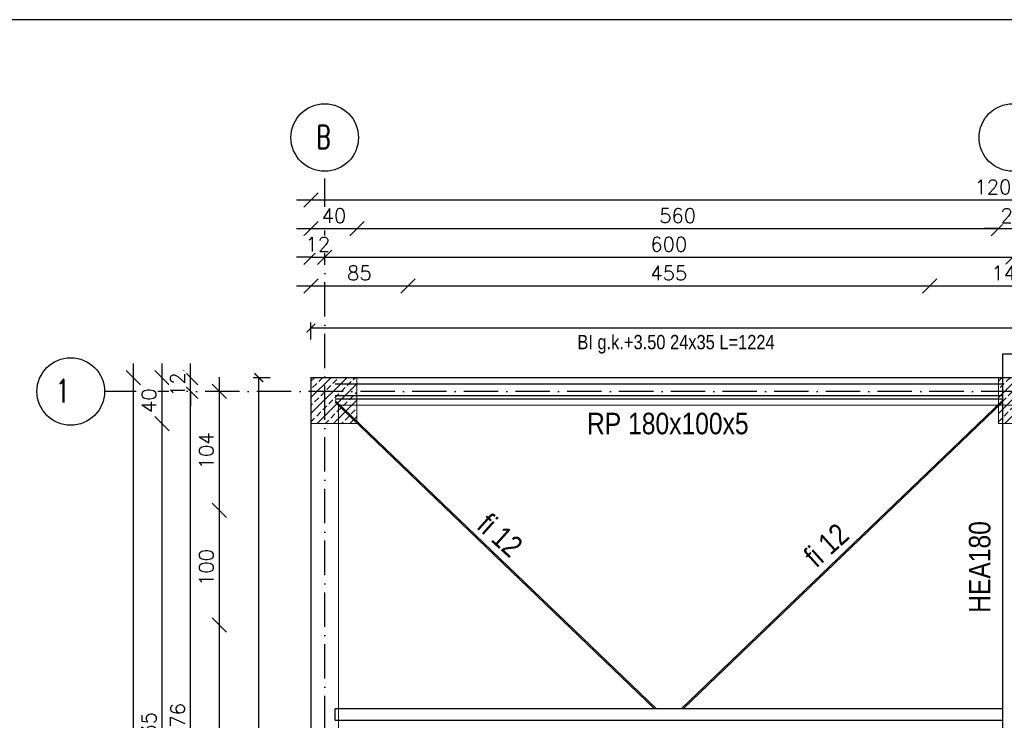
# Model space of a CAD drawing. Header units: millimetres. Extents: x -175722 to -110961, y 52375 to 104640.
# Tile 137 of 146: x -156661 to -155803, y 101009 to 101620. Entities that reach past the tile are written whole.
import ezdxf

# ---------------------------------------------------------------- set-up
doc = ezdxf.new("R2010")
doc.units = ezdxf.units.MM
doc.linetypes.add('ACAD_ISO10W100', pattern=[18, 12, -3, 0, -3])
for name, color, linetype in [('1', 7, 'Continuous'), ('_R - RAMKI', 7, 'Continuous'), ('AS_Balustrady', 53, 'Continuous'), ('AS_Belki', 145, 'Continuous'), ('H', 8, 'Continuous'), ('OSIE', 4, 'ACAD_ISO10W100')]:
    doc.layers.add(name, color=color, linetype=linetype)
doc.layers.add('A_KONSTRUKCJA', color=170, linetype='Continuous', lineweight=30)
doc.styles.add('ROMANS', font='romans')
doc.styles.add('TAB_Arial_bold', font='arialbd.ttf')
doc.styles.add('Technic', font='technic_.ttf')
doc.dimstyles.new('Architektoniczny200', dxfattribs={"dimscale": 5, "dimtxt": 2.5, "dimasz": 1.5, "dimexe": 1, "dimexo": 2, "dimgap": 0, "dimtad": 0, "dimdec": 1, "dimzin": 9, "dimtxsty": 'Technic', "dimblk": 'Architectural', "dimcen": 1, "dimclrt": 7, "dimaunit": 1, "dimadec": 0, "dimazin": 0, "dimtfac": 1, "dimtdec": 1, "dimtix": 1, "dimtmove": 2, "dimatfit": 3, "dimldrblk": 'DOT', "dimfxl": 0, "dimtvp": 0.769231, "dimtolj": 1, "dimarcsym": 0})
doc.dimstyles.new('AS_DIM_STYLE1', dxfattribs={"dimscale": 5, "dimtxt": 2.5, "dimasz": 1, "dimexe": 1.25, "dimexo": 2, "dimgap": 1, "dimtad": 1, "dimdec": 0, "dimdsep": 46, "dimtxsty": 'ROMANS', "dimblk": 'OBLIQUE', "dimcen": 0, "dimdle": 1, "dimclrd": 8, "dimclre": 8, "dimclrt": 9, "dimadec": 0, "dimazin": 0, "dimtfac": 1, "dimtdec": 0, "dimtmove": 1, "dimatfit": 3, "dimldrblk": 'CLOSEDBLANK', "dimfxl": 0, "dimtolj": 1, "dimtzin": 0, "dimarcsym": 0})

# ---------------------------------------------------------------- blocks, each defined once
blk = doc.blocks.new('_Oblique')
at = {"color": 0, "linetype": 'ByBlock', "lineweight": -2}
blk.add_line((-0.5, -0.5), (0.5, 0.5), dxfattribs=at)
blk = doc.blocks.new('*D786')
at = {"layer": '_R - RAMKI', "color": 8, "lineweight": -2, "transparency": 16777216}
blk.add_line((-156419.59, 101463.24), (-155194.59, 101463.24), dxfattribs=at)
at = {"layer": 'Defpoints', "color": 0, "transparency": 16777216}
for p in [(-155207.09, 101463.24), (-156407.09, 101308.24), (-155207.09, 101308.25)]:
    blk.add_point(p, dxfattribs=at)
at = {"layer": '_R - RAMKI', "color": 8, "lineweight": -2, "transparency": 16777216, "xscale": 12.5, "yscale": 12.5, "zscale": 12.5, "rotation": 180}
blk.add_blockref('_Oblique', (-156407.09, 101463.24), dxfattribs=at)
at = {"layer": '_R - RAMKI', "color": 8, "lineweight": -2, "transparency": 16777216, "xscale": 12.5, "yscale": 12.5, "zscale": 12.5}
blk.add_blockref('_Oblique', (-155207.09, 101463.24), dxfattribs=at)
at = {"layer": '_R - RAMKI', "color": 9, "transparency": 16777216, "insert": (-155807.09, 101474.49), "char_height": 12.5, "attachment_point": 5, "style": 'ROMANS', "bg_fill": 3, "box_fill_scale": 1.1, "bg_fill_color": 256, "bg_fill_true_color": 13158600, "bg_fill_transparency": 0}
blk.add_mtext('\\A1;1200', dxfattribs=at)
blk = doc.blocks.new('_ClosedBlank')
at = {"color": 0, "linetype": 'ByBlock', "lineweight": -2}
for p, q in [((-1, 0.167), (0, 0)), ((-1, 0.167), (-1, -0.167)), ((0, 0), (-1, -0.167))]:
    blk.add_line(p, q, dxfattribs=at)
blk = doc.blocks.new('*D788')
at = {"layer": '_R - RAMKI', "color": 8, "lineweight": -2, "transparency": 16777216}
blk.add_line((-156419.59, 101438.24), (-156354.59, 101438.24), dxfattribs=at)
at = {"layer": 'Defpoints', "color": 0, "transparency": 16777216}
for p in [(-156367.09, 101438.24), (-156407.09, 101308.24), (-156367.09, 101308.24)]:
    blk.add_point(p, dxfattribs=at)
at = {"layer": '_R - RAMKI', "color": 8, "lineweight": -2, "transparency": 16777216, "xscale": 12.5, "yscale": 12.5, "zscale": 12.5, "rotation": 180}
blk.add_blockref('_Oblique', (-156407.09, 101438.24), dxfattribs=at)
at = {"layer": '_R - RAMKI', "color": 8, "lineweight": -2, "transparency": 16777216, "xscale": 12.5, "yscale": 12.5, "zscale": 12.5}
blk.add_blockref('_Oblique', (-156367.09, 101438.24), dxfattribs=at)
at = {"layer": '_R - RAMKI', "color": 9, "transparency": 16777216, "insert": (-156387.09, 101449.49), "char_height": 12.5, "attachment_point": 5, "style": 'ROMANS', "bg_fill": 3, "box_fill_scale": 1.1, "bg_fill_color": 256, "bg_fill_true_color": 13158600, "bg_fill_transparency": 0}
blk.add_mtext('\\A1;40', dxfattribs=at)
blk = doc.blocks.new('*D789')
at = {"layer": '_R - RAMKI', "color": 8, "lineweight": -2, "transparency": 16777216}
blk.add_line((-156379.59, 101438.24), (-155795.09, 101438.24), dxfattribs=at)
at = {"layer": 'Defpoints', "color": 0, "transparency": 16777216}
for p in [(-155807.59, 101438.24), (-156367.09, 101308.24), (-155807.59, 101308.24)]:
    blk.add_point(p, dxfattribs=at)
at = {"layer": '_R - RAMKI', "color": 8, "lineweight": -2, "transparency": 16777216, "xscale": 12.5, "yscale": 12.5, "zscale": 12.5, "rotation": 180}
blk.add_blockref('_Oblique', (-156367.09, 101438.24), dxfattribs=at)
at = {"layer": '_R - RAMKI', "color": 8, "lineweight": -2, "transparency": 16777216, "xscale": 12.5, "yscale": 12.5, "zscale": 12.5}
blk.add_blockref('_Oblique', (-155807.59, 101438.24), dxfattribs=at)
at = {"layer": '_R - RAMKI', "color": 9, "transparency": 16777216, "insert": (-156087.34, 101449.49), "char_height": 12.5, "attachment_point": 5, "style": 'ROMANS', "bg_fill": 3, "box_fill_scale": 1.1, "bg_fill_color": 256, "bg_fill_true_color": 13158600, "bg_fill_transparency": 0}
blk.add_mtext('\\A1;560', dxfattribs=at)
blk = doc.blocks.new('*D790')
at = {"layer": '_R - RAMKI', "color": 8, "lineweight": -2, "transparency": 16777216}
for p, q in [((-155807.59, 101438.24), (-155820.09, 101438.24)), ((-155807.59, 101438.24), (-155782.59, 101438.24)), ((-155782.59, 101438.24), (-155770.09, 101438.24))]:
    blk.add_line(p, q, dxfattribs=at)
at = {"layer": 'Defpoints', "color": 0, "transparency": 16777216}
for p in [(-155807.59, 101308.24), (-155782.59, 101308.24)]:
    blk.add_point(p, dxfattribs=at)
at = {"layer": '_R - RAMKI', "color": 8, "lineweight": -2, "transparency": 16777216, "xscale": 12.5, "yscale": 12.5, "zscale": 12.5}
blk.add_blockref('_Oblique', (-155807.59, 101438.24), dxfattribs=at)
at = {"layer": '_R - RAMKI', "color": 8, "lineweight": -2, "transparency": 16777216, "xscale": 12.5, "yscale": 12.5, "zscale": 12.5, "rotation": 180}
blk.add_blockref('_Oblique', (-155782.59, 101438.24), dxfattribs=at)
at = {"layer": '_R - RAMKI', "color": 9, "transparency": 16777216, "insert": (-155795.09, 101449.49), "char_height": 12.5, "attachment_point": 5, "style": 'ROMANS', "bg_fill": 3, "box_fill_scale": 1.1, "bg_fill_color": 256, "bg_fill_true_color": 13158600, "bg_fill_transparency": 0}
blk.add_mtext('\\A1;25', dxfattribs=at)
at = {"layer": 'Defpoints', "color": 0, "transparency": 16777216}
blk.add_point((-155782.59, 101438.24), dxfattribs=at)
blk = doc.blocks.new('*D796')
at = {"layer": '_R - RAMKI', "color": 8, "lineweight": -2, "transparency": 16777216}
for p, q in [((-156407.09, 101413.24), (-156419.59, 101413.24)), ((-156407.09, 101413.24), (-156395.09, 101413.24)), ((-156395.09, 101413.24), (-156382.59, 101413.24))]:
    blk.add_line(p, q, dxfattribs=at)
at = {"layer": 'Defpoints', "color": 0, "transparency": 16777216}
for p in [(-156407.09, 101308.24), (-156395.09, 101296.24)]:
    blk.add_point(p, dxfattribs=at)
at = {"layer": '_R - RAMKI', "color": 8, "lineweight": -2, "transparency": 16777216, "xscale": 12.5, "yscale": 12.5, "zscale": 12.5}
blk.add_blockref('_Oblique', (-156407.09, 101413.24), dxfattribs=at)
at = {"layer": '_R - RAMKI', "color": 8, "lineweight": -2, "transparency": 16777216, "xscale": 12.5, "yscale": 12.5, "zscale": 12.5, "rotation": 180}
blk.add_blockref('_Oblique', (-156395.09, 101413.24), dxfattribs=at)
at = {"layer": '_R - RAMKI', "color": 9, "transparency": 16777216, "insert": (-156401.09, 101424.49), "char_height": 12.5, "attachment_point": 5, "style": 'ROMANS', "bg_fill": 3, "box_fill_scale": 1.1, "bg_fill_color": 256, "bg_fill_true_color": 13158600, "bg_fill_transparency": 0}
blk.add_mtext('\\A1;12', dxfattribs=at)
at = {"layer": 'Defpoints', "color": 0, "transparency": 16777216}
blk.add_point((-156395.09, 101413.24), dxfattribs=at)
blk = doc.blocks.new('*D797')
at = {"layer": '_R - RAMKI', "color": 8, "lineweight": -2, "transparency": 16777216}
blk.add_line((-156407.59, 101413.24), (-155782.59, 101413.24), dxfattribs=at)
at = {"layer": 'Defpoints', "color": 0, "transparency": 16777216}
for p in [(-155795.09, 101413.24), (-156395.09, 101296.24), (-155795.09, 101296.24)]:
    blk.add_point(p, dxfattribs=at)
at = {"layer": '_R - RAMKI', "color": 8, "lineweight": -2, "transparency": 16777216, "xscale": 12.5, "yscale": 12.5, "zscale": 12.5, "rotation": 180}
blk.add_blockref('_Oblique', (-156395.09, 101413.24), dxfattribs=at)
at = {"layer": '_R - RAMKI', "color": 8, "lineweight": -2, "transparency": 16777216, "xscale": 12.5, "yscale": 12.5, "zscale": 12.5}
blk.add_blockref('_Oblique', (-155795.09, 101413.24), dxfattribs=at)
at = {"layer": '_R - RAMKI', "color": 9, "transparency": 16777216, "insert": (-156095.09, 101424.49), "char_height": 12.5, "attachment_point": 5, "style": 'ROMANS', "bg_fill": 3, "box_fill_scale": 1.1, "bg_fill_color": 256, "bg_fill_true_color": 13158600, "bg_fill_transparency": 0}
blk.add_mtext('\\A1;600', dxfattribs=at)
blk = doc.blocks.new('*D799')
at = {"layer": '_R - RAMKI', "color": 8, "lineweight": -2, "transparency": 16777216}
blk.add_line((-155807.59, 101413.24), (-155182.59, 101413.24), dxfattribs=at)
at = {"layer": 'Defpoints', "color": 0, "transparency": 16777216}
for p in [(-155195.09, 101413.24), (-155795.09, 101296.24), (-155195.09, 101296.24)]:
    blk.add_point(p, dxfattribs=at)
at = {"layer": '_R - RAMKI', "color": 8, "lineweight": -2, "transparency": 16777216, "xscale": 12.5, "yscale": 12.5, "zscale": 12.5, "rotation": 180}
blk.add_blockref('_Oblique', (-155795.09, 101413.24), dxfattribs=at)
at = {"layer": '_R - RAMKI', "color": 8, "lineweight": -2, "transparency": 16777216, "xscale": 12.5, "yscale": 12.5, "zscale": 12.5}
blk.add_blockref('_Oblique', (-155195.09, 101413.24), dxfattribs=at)
at = {"layer": '_R - RAMKI', "color": 9, "transparency": 16777216, "insert": (-155495.09, 101424.49), "char_height": 12.5, "attachment_point": 5, "style": 'ROMANS', "bg_fill": 3, "box_fill_scale": 1.1, "bg_fill_color": 256, "bg_fill_true_color": 13158600, "bg_fill_transparency": 0}
blk.add_mtext('\\A1;600', dxfattribs=at)
blk = doc.blocks.new('*D802')
at = {"layer": '_R - RAMKI', "color": 8, "lineweight": -2, "transparency": 16777216}
blk.add_line((-156419.59, 101388.24), (-156310.09, 101388.24), dxfattribs=at)
at = {"layer": 'Defpoints', "color": 0, "transparency": 16777216}
for p in [(-156322.59, 101388.24), (-156407.09, 101308.24), (-156322.59, 101308.24)]:
    blk.add_point(p, dxfattribs=at)
at = {"layer": '_R - RAMKI', "color": 8, "lineweight": -2, "transparency": 16777216, "xscale": 12.5, "yscale": 12.5, "zscale": 12.5, "rotation": 180}
blk.add_blockref('_Oblique', (-156407.09, 101388.24), dxfattribs=at)
at = {"layer": '_R - RAMKI', "color": 8, "lineweight": -2, "transparency": 16777216, "xscale": 12.5, "yscale": 12.5, "zscale": 12.5}
blk.add_blockref('_Oblique', (-156322.59, 101388.24), dxfattribs=at)
at = {"layer": '_R - RAMKI', "color": 9, "transparency": 16777216, "insert": (-156364.84, 101399.49), "char_height": 12.5, "attachment_point": 5, "style": 'ROMANS', "bg_fill": 3, "box_fill_scale": 1.1, "bg_fill_color": 256, "bg_fill_true_color": 13158600, "bg_fill_transparency": 0}
blk.add_mtext('\\A1;85', dxfattribs=at)
blk = doc.blocks.new('*D803')
at = {"layer": '_R - RAMKI', "color": 8, "lineweight": -2, "transparency": 16777216}
blk.add_line((-156335.09, 101388.24), (-155855.09, 101388.24), dxfattribs=at)
at = {"layer": 'Defpoints', "color": 0, "transparency": 16777216}
for p in [(-155867.59, 101388.24), (-156322.59, 101308.24), (-155867.59, 101308.24)]:
    blk.add_point(p, dxfattribs=at)
at = {"layer": '_R - RAMKI', "color": 8, "lineweight": -2, "transparency": 16777216, "xscale": 12.5, "yscale": 12.5, "zscale": 12.5, "rotation": 180}
blk.add_blockref('_Oblique', (-156322.59, 101388.24), dxfattribs=at)
at = {"layer": '_R - RAMKI', "color": 8, "lineweight": -2, "transparency": 16777216, "xscale": 12.5, "yscale": 12.5, "zscale": 12.5}
blk.add_blockref('_Oblique', (-155867.59, 101388.24), dxfattribs=at)
at = {"layer": '_R - RAMKI', "color": 9, "transparency": 16777216, "insert": (-156095.09, 101399.49), "char_height": 12.5, "attachment_point": 5, "style": 'ROMANS', "bg_fill": 3, "box_fill_scale": 1.1, "bg_fill_color": 256, "bg_fill_true_color": 13158600, "bg_fill_transparency": 0}
blk.add_mtext('\\A1;455', dxfattribs=at)
blk = doc.blocks.new('*D806')
at = {"layer": '_R - RAMKI', "color": 8, "lineweight": -2, "transparency": 16777216}
blk.add_line((-155880.09, 101388.24), (-155715.09, 101388.24), dxfattribs=at)
at = {"layer": 'Defpoints', "color": 0, "transparency": 16777216}
for p in [(-155727.59, 101388.24), (-155867.59, 101308.24), (-155727.59, 101308.24)]:
    blk.add_point(p, dxfattribs=at)
at = {"layer": '_R - RAMKI', "color": 8, "lineweight": -2, "transparency": 16777216, "xscale": 12.5, "yscale": 12.5, "zscale": 12.5, "rotation": 180}
blk.add_blockref('_Oblique', (-155867.59, 101388.24), dxfattribs=at)
at = {"layer": '_R - RAMKI', "color": 8, "lineweight": -2, "transparency": 16777216, "xscale": 12.5, "yscale": 12.5, "zscale": 12.5}
blk.add_blockref('_Oblique', (-155727.59, 101388.24), dxfattribs=at)
at = {"layer": '_R - RAMKI', "color": 9, "transparency": 16777216, "insert": (-155797.59, 101399.49), "char_height": 12.5, "attachment_point": 5, "style": 'ROMANS', "bg_fill": 3, "box_fill_scale": 1.1, "bg_fill_color": 256, "bg_fill_true_color": 13158600, "bg_fill_transparency": 0}
blk.add_mtext('\\A1;140', dxfattribs=at)
blk = doc.blocks.new('*D702')
at = {"layer": '_R - RAMKI', "color": 8, "lineweight": -2, "transparency": 16777216}
blk.add_line((-156562.09, 101320.74), (-156562.09, 99544.74), dxfattribs=at)
at = {"layer": 'Defpoints', "color": 0, "transparency": 16777216}
for p in [(-156407.09, 101308.24), (-156562.09, 99557.24), (-156407.09, 99557.24)]:
    blk.add_point(p, dxfattribs=at)
at = {"layer": '_R - RAMKI', "color": 8, "lineweight": -2, "transparency": 16777216, "xscale": 12.5, "yscale": 12.5, "zscale": 12.5}
for p, rotation in [((-156562.09, 101308.24), 90), ((-156562.09, 99557.24), 270)]:
    blk.add_blockref('_Oblique', p, dxfattribs=dict(at, rotation=rotation))
at = {"layer": '_R - RAMKI', "color": 9, "transparency": 16777216, "insert": (-156573.34, 100432.74), "char_height": 12.5, "attachment_point": 5, "rotation": 90, "style": 'ROMANS', "bg_fill": 3, "box_fill_scale": 1.1, "bg_fill_color": 256, "bg_fill_true_color": 13158600, "bg_fill_transparency": 0}
blk.add_mtext('\\A1;1751', dxfattribs=at)
blk = doc.blocks.new('*D703')
at = {"layer": '_R - RAMKI', "color": 8, "lineweight": -2, "transparency": 16777216}
blk.add_line((-156537.09, 101320.74), (-156537.09, 101255.74), dxfattribs=at)
at = {"layer": 'Defpoints', "color": 0, "transparency": 16777216}
for p in [(-156407.09, 101308.24), (-156537.09, 101268.24), (-156407.09, 101268.24)]:
    blk.add_point(p, dxfattribs=at)
at = {"layer": '_R - RAMKI', "color": 8, "lineweight": -2, "transparency": 16777216, "xscale": 12.5, "yscale": 12.5, "zscale": 12.5}
for p, rotation in [((-156537.09, 101308.24), 90), ((-156537.09, 101268.24), 270)]:
    blk.add_blockref('_Oblique', p, dxfattribs=dict(at, rotation=rotation))
at = {"layer": '_R - RAMKI', "color": 9, "transparency": 16777216, "insert": (-156548.34, 101288.24), "char_height": 12.5, "attachment_point": 5, "rotation": 90, "style": 'ROMANS', "bg_fill": 3, "box_fill_scale": 1.1, "bg_fill_color": 256, "bg_fill_true_color": 13158600, "bg_fill_transparency": 0}
blk.add_mtext('\\A1;40', dxfattribs=at)
blk = doc.blocks.new('*D704')
at = {"layer": '_R - RAMKI', "color": 8, "lineweight": -2, "transparency": 16777216}
blk.add_line((-156537.09, 101280.74), (-156537.09, 100720.57), dxfattribs=at)
at = {"layer": 'Defpoints', "color": 0, "transparency": 16777216}
for p in [(-156407.09, 101268.24), (-156537.09, 100733.07), (-156407.09, 100733.07)]:
    blk.add_point(p, dxfattribs=at)
at = {"layer": '_R - RAMKI', "color": 8, "lineweight": -2, "transparency": 16777216, "xscale": 12.5, "yscale": 12.5, "zscale": 12.5}
for p, rotation in [((-156537.09, 101268.24), 90), ((-156537.09, 100733.07), 270)]:
    blk.add_blockref('_Oblique', p, dxfattribs=dict(at, rotation=rotation))
at = {"layer": '_R - RAMKI', "color": 9, "transparency": 16777216, "insert": (-156548.34, 101000.66), "char_height": 12.5, "attachment_point": 5, "rotation": 90, "style": 'ROMANS', "bg_fill": 3, "box_fill_scale": 1.1, "bg_fill_color": 256, "bg_fill_true_color": 13158600, "bg_fill_transparency": 0}
blk.add_mtext('\\A1;535', dxfattribs=at)
blk = doc.blocks.new('*D712')
at = {"layer": '_R - RAMKI', "color": 8, "lineweight": -2, "transparency": 16777216}
blk.add_line((-156512.09, 100708.07), (-156512.09, 101308.74), dxfattribs=at)
at = {"layer": 'Defpoints', "color": 0, "transparency": 16777216}
for p in [(-156512.09, 101296.24), (-156407.09, 101296.24), (-156407.09, 100720.57)]:
    blk.add_point(p, dxfattribs=at)
at = {"layer": '_R - RAMKI', "color": 8, "lineweight": -2, "transparency": 16777216, "xscale": 12.5, "yscale": 12.5, "zscale": 12.5}
for p, rotation in [((-156512.09, 101296.24), 90), ((-156512.09, 100720.57), 270)]:
    blk.add_blockref('_Oblique', p, dxfattribs=dict(at, rotation=rotation))
at = {"layer": '_R - RAMKI', "color": 9, "transparency": 16777216, "insert": (-156523.34, 101008.41), "char_height": 12.5, "attachment_point": 5, "rotation": 90, "style": 'ROMANS', "bg_fill": 3, "box_fill_scale": 1.1, "bg_fill_color": 256, "bg_fill_true_color": 13158600, "bg_fill_transparency": 0}
blk.add_mtext('\\A1;576', dxfattribs=at)
blk = doc.blocks.new('*D713')
at = {"layer": '_R - RAMKI', "color": 8, "lineweight": -2, "transparency": 16777216}
for p, q in [((-156512.09, 101308.24), (-156512.09, 101320.74)), ((-156512.09, 101296.24), (-156512.09, 101308.24)), ((-156512.09, 101296.24), (-156512.09, 101283.74))]:
    blk.add_line(p, q, dxfattribs=at)
at = {"layer": 'Defpoints', "color": 0, "transparency": 16777216}
for p in [(-156407.09, 101308.24), (-156407.09, 101296.24)]:
    blk.add_point(p, dxfattribs=at)
at = {"layer": '_R - RAMKI', "color": 8, "lineweight": -2, "transparency": 16777216, "xscale": 12.5, "yscale": 12.5, "zscale": 12.5}
for p, rotation in [((-156512.09, 101308.24), 270), ((-156512.09, 101296.24), 90)]:
    blk.add_blockref('_Oblique', p, dxfattribs=dict(at, rotation=rotation))
at = {"layer": '_R - RAMKI', "color": 9, "transparency": 16777216, "insert": (-156523.34, 101302.24), "char_height": 12.5, "attachment_point": 5, "rotation": 90, "style": 'ROMANS', "bg_fill": 3, "box_fill_scale": 1.1, "bg_fill_color": 256, "bg_fill_true_color": 13158600, "bg_fill_transparency": 0}
blk.add_mtext('\\A1;12', dxfattribs=at)
at = {"layer": 'Defpoints', "color": 0, "transparency": 16777216}
blk.add_point((-156512.09, 101308.24), dxfattribs=at)
blk = doc.blocks.new('*D714')
at = {"layer": '_R - RAMKI', "color": 8, "lineweight": -2, "transparency": 16777216}
blk.add_line((-156487.09, 101308.74), (-156487.09, 101180.18), dxfattribs=at)
at = {"layer": 'Defpoints', "color": 0, "transparency": 16777216}
for p in [(-156407.09, 101296.24), (-156487.09, 101192.68), (-156407.09, 101192.68)]:
    blk.add_point(p, dxfattribs=at)
at = {"layer": '_R - RAMKI', "color": 8, "lineweight": -2, "transparency": 16777216, "xscale": 12.5, "yscale": 12.5, "zscale": 12.5}
for p, rotation in [((-156487.09, 101296.24), 90), ((-156487.09, 101192.68), 270)]:
    blk.add_blockref('_Oblique', p, dxfattribs=dict(at, rotation=rotation))
at = {"layer": '_R - RAMKI', "color": 9, "transparency": 16777216, "insert": (-156498.34, 101244.46), "char_height": 12.5, "attachment_point": 5, "rotation": 90, "style": 'ROMANS', "bg_fill": 3, "box_fill_scale": 1.1, "bg_fill_color": 256, "bg_fill_true_color": 13158600, "bg_fill_transparency": 0}
blk.add_mtext('\\A1;104', dxfattribs=at)
blk = doc.blocks.new('*D715')
at = {"layer": '_R - RAMKI', "color": 8, "lineweight": -2, "transparency": 16777216}
blk.add_line((-156487.09, 101205.18), (-156487.09, 101080.18), dxfattribs=at)
at = {"layer": 'Defpoints', "color": 0, "transparency": 16777216}
for p in [(-156407.09, 101192.68), (-156487.09, 101092.68), (-156407.09, 101092.68)]:
    blk.add_point(p, dxfattribs=at)
at = {"layer": '_R - RAMKI', "color": 8, "lineweight": -2, "transparency": 16777216, "xscale": 12.5, "yscale": 12.5, "zscale": 12.5}
for p, rotation in [((-156487.09, 101192.68), 90), ((-156487.09, 101092.68), 270)]:
    blk.add_blockref('_Oblique', p, dxfattribs=dict(at, rotation=rotation))
at = {"layer": '_R - RAMKI', "color": 9, "transparency": 16777216, "insert": (-156498.34, 101142.68), "char_height": 12.5, "attachment_point": 5, "rotation": 90, "style": 'ROMANS', "bg_fill": 3, "box_fill_scale": 1.1, "bg_fill_color": 256, "bg_fill_true_color": 13158600, "bg_fill_transparency": 0}
blk.add_mtext('\\A1;100', dxfattribs=at)
blk = doc.blocks.new('*D716')
at = {"layer": '_R - RAMKI', "color": 8, "lineweight": -2, "transparency": 16777216}
blk.add_line((-156487.09, 101105.18), (-156487.09, 100708.07), dxfattribs=at)
at = {"layer": 'Defpoints', "color": 0, "transparency": 16777216}
for p in [(-156407.09, 101092.68), (-156487.09, 100720.57), (-156407.09, 100720.57)]:
    blk.add_point(p, dxfattribs=at)
at = {"layer": '_R - RAMKI', "color": 8, "lineweight": -2, "transparency": 16777216, "xscale": 12.5, "yscale": 12.5, "zscale": 12.5}
for p, rotation in [((-156487.09, 101092.68), 90), ((-156487.09, 100720.57), 270)]:
    blk.add_blockref('_Oblique', p, dxfattribs=dict(at, rotation=rotation))
at = {"layer": '_R - RAMKI', "color": 9, "transparency": 16777216, "insert": (-156498.34, 100906.62), "char_height": 12.5, "attachment_point": 5, "rotation": 90, "style": 'ROMANS', "bg_fill": 3, "box_fill_scale": 1.1, "bg_fill_color": 256, "bg_fill_true_color": 13158600, "bg_fill_transparency": 0}
blk.add_mtext('\\A1;372', dxfattribs=at)
blk = doc.blocks.new('Architectural')
blk.add_line((-1, 0), (0, 0))
at = {"color": 7, "linetype": 'ByBlock', "const_width": 0.15}
blk.add_lwpolyline([(-0.5, -0.5), (0.5, 0.5)], dxfattribs=at)
blk = doc.blocks.new('*D759')
at = {"layer": 'AS_Balustrady', "color": 0, "linetype": 'Continuous', "lineweight": -2, "ltscale": 0.25, "transparency": 16777216}
for p, q in [((-156442.58, 101308.25), (-156457.58, 101308.25)), ((-156452.58, 99564.74), (-156452.58, 101300.75)), ((-156442.58, 99557.24), (-156457.58, 99557.24))]:
    blk.add_line(p, q, dxfattribs=at)
at = {"layer": 'Defpoints', "color": 0, "linetype": 'Continuous', "ltscale": 0.25, "transparency": 16777216}
for p in [(-156452.58, 101308.25), (-156382.58, 101308.25), (-156382.58, 99557.24)]:
    blk.add_point(p, dxfattribs=at)
at = {"layer": 'AS_Balustrady', "color": 0, "linetype": 'Continuous', "lineweight": -2, "ltscale": 0.25, "transparency": 16777216, "xscale": 7.5, "yscale": 7.5, "zscale": 7.5}
for p, rotation in [((-156452.58, 101308.25), 90), ((-156452.58, 99557.24), 270)]:
    blk.add_blockref('Architectural', p, dxfattribs=dict(at, rotation=rotation))
at = {"layer": 'AS_Balustrady', "color": 7, "linetype": 'Continuous', "ltscale": 0.25, "transparency": 16777216, "insert": (-156472.31, 100466.18), "char_height": 12.5, "attachment_point": 5, "rotation": 90, "style": 'Technic'}
blk.add_mtext('\\A1;BI g.k.od+5.97 do+7.51(w kalenicy) 24x35 L=1751', dxfattribs=at)
blk = doc.blocks.new('_Dot')
at = {"color": 0, "linetype": 'ByBlock', "lineweight": -2}
blk.add_line((-0.5, 0), (-1, 0), dxfattribs=at)
at = {"color": 0, "linetype": 'ByBlock', "const_width": 0.5}
blk.add_lwpolyline([(-0.25, 0, 1), (0.25, 0, 1)], format="xyb", close=True, dxfattribs=at)
blk = doc.blocks.new('*D761')
at = {"layer": 'AS_Balustrady', "color": 0, "linetype": 'Continuous', "lineweight": -2, "ltscale": 0.25, "transparency": 16777216}
for p, q in [((-156407.09, 101341.5), (-156407.09, 101356.5)), ((-155183.09, 101341.5), (-155183.09, 101356.5)), ((-155190.59, 101351.5), (-156399.59, 101351.5))]:
    blk.add_line(p, q, dxfattribs=at)
at = {"layer": 'Defpoints', "color": 0, "linetype": 'Continuous', "ltscale": 0.25, "transparency": 16777216}
for p in [(-156407.09, 101351.5), (-156407.09, 101281.51), (-155183.09, 101281.51)]:
    blk.add_point(p, dxfattribs=at)
at = {"layer": 'AS_Balustrady', "color": 0, "linetype": 'Continuous', "lineweight": -2, "ltscale": 0.25, "transparency": 16777216, "xscale": 7.5, "yscale": 7.5, "zscale": 7.5, "rotation": 180}
blk.add_blockref('Architectural', (-156407.09, 101351.5), dxfattribs=at)
at = {"layer": 'AS_Balustrady', "color": 0, "linetype": 'Continuous', "lineweight": -2, "ltscale": 0.25, "transparency": 16777216, "xscale": 7.5, "yscale": 7.5, "zscale": 7.5}
blk.add_blockref('Architectural', (-155183.09, 101351.5), dxfattribs=at)
at = {"layer": 'AS_Balustrady', "color": 7, "linetype": 'Continuous', "ltscale": 0.25, "transparency": 16777216, "insert": (-156088.8, 101337.4), "char_height": 12.5, "attachment_point": 5, "style": 'Technic'}
blk.add_mtext('\\A1;BI g.k.+3.50 24x35 L=1224', dxfattribs=at)

msp = doc.modelspace()

# ---------------------------------------------------------------- hatches: boundary and pattern name
at = {"layer": 'AS_Balustrady', "linetype": 'Continuous', "ltscale": 0.25}
h = msp.add_hatch(dxfattribs=at)
h.set_pattern_fill('ANSI33', color=256, scale=40, style=0)
h.set_pattern_definition([(45, (-167738.794, 122500.405), (-7.071068, 7.071068), []), (45, (-167731.723, 122500.405), (-7.071068, 7.071068), [5, -2.5])])
h.paths.add_polyline_path([(-156407.08858, 101308.23999), (-156367.08858, 101308.23999), (-156367.08858, 101268.23999), (-156407.08858, 101268.23999)])
h = msp.add_hatch(dxfattribs=at)
h.set_pattern_fill('ANSI33', color=256, scale=40, style=0)
h.set_pattern_definition([(45, (-167139.294, 122500.405), (-7.071068, 7.071068), []), (45, (-167132.223, 122500.405), (-7.071068, 7.071068), [5, -2.5])])
h.paths.add_polyline_path([(-155807.58858, 101308.23999), (-155782.58858, 101308.23999), (-155782.58858, 101268.23999), (-155807.58858, 101268.23999)])

# ---------------------------------------------------------------- linework, layer by layer
at = {"color": 8}
msp.add_lwpolyline([(-155171.58858, 101284.23999), (-155171.58858, 101308.23999), (-156407.08858, 101308.23999), (-156407.08858, 99557.23999), (-154556.08858, 99557.23999), (-154556.08858, 99706.73999), (-154580.08858, 99706.73999), (-154580.08858, 99581.23999), (-155183.08858, 99581.23999), (-155183.08858, 100947.23999), (-155171.58858, 100947.23999), (-155171.58858, 100971.23999), (-155183.08858, 100971.23999), (-155183.08858, 101284.23999), (-155171.58858, 101284.23999)], dxfattribs=at)
at = {"layer": '1', "color": 32}
msp.add_lwpolyline([(-157259.65197, 98750.46147), (-153159.65197, 98750.46147), (-153159.65197, 101620.46147), (-157259.65197, 101620.46147)], close=True, dxfattribs=at)
at = {"layer": 'A_KONSTRUKCJA', "color": 1, "const_width": 1}
msp.add_lwpolyline([(-155207.08858, 101308.23999), (-156407.08858, 101308.23999), (-156407.08858, 99557.23999), (-155207.08858, 99557.23999)], dxfattribs=at)
msp.add_lwpolyline([(-155207.08858, 99581.23999), (-156383.08858, 99581.23999), (-156383.08858, 101284.23999), (-155207.08858, 101284.23999)], close=True, dxfattribs=at)
at = {"layer": 'AS_Balustrady', "linetype": 'Continuous', "ltscale": 0.25, "const_width": 1}
for points in [[(-156407.08858, 101268.23999), (-156367.08858, 101268.23999), (-156367.08858, 101308.23999), (-156407.08858, 101308.23999)], [(-155807.58858, 101268.23999), (-155782.58858, 101268.23999), (-155782.58858, 101308.23999), (-155807.58858, 101308.23999)]]:
    msp.add_lwpolyline(points, close=True, dxfattribs=at)
at = {"layer": 'AS_Belki', "linetype": 'Continuous', "ltscale": 0.25}
for p, q in [((-155786.08858, 101328.73999), (-155804.08858, 101328.73999)), ((-155804.08858, 101328.73999), (-155804.08858, 101019.51649)), ((-155804.08858, 101302.64872), (-156386.08858, 101302.64872)), ((-156386.08858, 101292.80064), (-155804.08858, 101292.80064)), ((-156386.08859, 101286.77349), (-156107.53468, 101019.51649)), ((-156386.08858, 101289.67498), (-155804.08858, 101289.67498)), ((-156105.80138, 101019.51649), (-156386.08858, 101288.43649)), ((-155804.08858, 101288.43649), (-156084.37579, 101019.51649)), ((-156082.64249, 101019.51649), (-155804.08858, 101286.77349)), ((-155804.08858, 101019.51649), (-156386.08858, 101019.51649)), ((-156386.08858, 101009.66841), (-156386.08858, 101019.51649)), ((-155804.08858, 101019.51649), (-155804.08858, 101009.66841)), ((-156386.08858, 101009.66841), (-155804.08858, 101009.66841)), ((-155804.08858, 101009.66841), (-155804.08858, 100736.38426))]:
    msp.add_line(p, q, dxfattribs=at)
at = {"layer": 'H', "color": 142, "linetype": 'ByBlock', "ltscale": 0.1}
for centre in [(-156395.08858, 101517.69445), (-155795.08858, 101517.69445), (-156616.54299, 101296.23999)]:
    msp.add_circle(centre, 29.45441, dxfattribs=at)
at = {"layer": 'OSIE', "ltscale": 2.5}
for p, q in [((-156395.08858, 99377.23994), (-156395.08858, 101488.24004)), ((-154394.71181, 101296.23999), (-156587.08858, 101296.23999))]:
    msp.add_line(p, q, dxfattribs=at)

# ---------------------------------------------------------------- texts
at = {"layer": 'AS_Balustrady', "color": 7, "style": 'Technic'}
msp.add_text('RP 180x100x5', height=18.75, dxfattribs=at).set_placement((-156166.37799, 101258.91306))
for s, rotation, p in [('fi 12', 318, (-156263.55318, 101177.53662)), ('HEA180', 90, (-155814.65272, 101103.16635)), ('fi 12', 42, (-155966.51098, 101141.62221))]:
    msp.add_text(s, height=18.75, rotation=rotation, dxfattribs=at).set_placement(p)
at = {"layer": 'H', "color": 142, "linetype": 'ByBlock', "ltscale": 0.1, "char_height": 20, "width": 32.7021847, "attachment_point": 3, "style": 'TAB_Arial_bold'}
for s, insert in [('{\\Fromans|c238;\\W0.7;B}', (-156389.87336, 101528.1689)), ('{\\Fromans|c238;\\W0.7;1}', (-156617.56133, 101306.71444))]:
    msp.add_mtext(s, dxfattribs=dict(at, insert=insert))

# ---------------------------------------------------------------- next in the draw order: dimensions: what is measured, and where the dimension line sits
at = {"layer": '_R - RAMKI'}
dim = msp.add_linear_dim(base=(-155207.08858, 101463.24004), p1=(-156407.08858, 101308.23999), p2=(-155207.08858, 101308.25179), dimstyle='AS_DIM_STYLE1', override={"dimscale": 12.5, "dimtxt": 1, "dimgap": 0.4, "dimse1": 1, "dimse2": 1, "dimtix": 1, "dimfxl": 10, "dimfxlon": 1}, dxfattribs=at)
dim.commit()
dim.dimension.update_dxf_attribs({"geometry": '*D786', "text_midpoint": (-155807.08858, 101474.49004)})

# ---------------------------------------------------------------- next in the draw order: dimensions: what is measured, and where the dimension line sits
dim = msp.add_linear_dim(base=(-156367.08858, 101438.24004), p1=(-156407.08858, 101308.23999), p2=(-156367.08858, 101308.23999), dimstyle='AS_DIM_STYLE1', override={"dimscale": 12.5, "dimtxt": 1, "dimgap": 0.4, "dimse1": 1, "dimse2": 1, "dimtix": 1, "dimfxl": 10, "dimfxlon": 1}, dxfattribs=at)
dim.commit()
dim.dimension.update_dxf_attribs({"geometry": '*D788', "text_midpoint": (-156387.08858, 101449.49004)})

# ---------------------------------------------------------------- next in the draw order: dimensions: what is measured, and where the dimension line sits
dim = msp.add_linear_dim(base=(-155807.5885842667, 101438.2400389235), p1=(-156367.0885842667, 101308.2399898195), p2=(-155807.5885842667, 101308.2399898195), dimstyle='AS_DIM_STYLE1', override={"dimscale": 12.5, "dimtxt": 1, "dimgap": 0.4, "dimse1": 1, "dimse2": 1, "dimtix": 1, "dimfxl": 10, "dimfxlon": 1}, dxfattribs=at)
dim.commit()
dim.dimension.update_dxf_attribs({"geometry": '*D789', "text_midpoint": (-156087.3385842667, 101449.4900389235)})

# ---------------------------------------------------------------- next in the draw order: dimensions: what is measured, and where the dimension line sits
for base, p1, p2, picture, middle in [((-155782.58858, 101438.24004), (-155807.58858, 101308.23999), (-155782.58858, 101308.23999), '*D790', (-155795.08858, 101449.49004)), ((-156395.08858, 101413.24004), (-156407.08858, 101308.23999), (-156395.08858, 101296.23999), '*D796', (-156401.08858, 101424.49004))]:
    dim = msp.add_linear_dim(base=base, p1=p1, p2=p2, dimstyle='AS_DIM_STYLE1', override={"dimscale": 12.5, "dimtxt": 1, "dimgap": 0.4, "dimse1": 1, "dimse2": 1, "dimtix": 1, "dimfxl": 10, "dimfxlon": 1}, dxfattribs=at)
    dim.commit()
    dim.dimension.update_dxf_attribs({"geometry": picture, "text_midpoint": middle})

# ---------------------------------------------------------------- next in the draw order: dimensions: what is measured, and where the dimension line sits
dim = msp.add_linear_dim(base=(-155795.08858, 101413.24004), p1=(-156395.08858, 101296.23999), p2=(-155795.08858, 101296.23999), dimstyle='AS_DIM_STYLE1', override={"dimscale": 12.5, "dimtxt": 1, "dimgap": 0.4, "dimse1": 1, "dimse2": 1, "dimtix": 1, "dimfxl": 10, "dimfxlon": 1}, dxfattribs=at)
dim.commit()
dim.dimension.update_dxf_attribs({"geometry": '*D797', "text_midpoint": (-156095.08858, 101424.49004)})

# ---------------------------------------------------------------- next in the draw order: dimensions: what is measured, and where the dimension line sits
for base, p1, p2, picture, middle in [((-155195.08858, 101413.24004), (-155795.08858, 101296.23999), (-155195.08858, 101296.23999), '*D799', (-155495.08858, 101424.49004)), ((-156322.5885842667, 101388.2400389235), (-156407.0885842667, 101308.2399898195), (-156322.5885842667, 101308.2399898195), '*D802', (-156364.8385842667, 101399.4900389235))]:
    dim = msp.add_linear_dim(base=base, p1=p1, p2=p2, dimstyle='AS_DIM_STYLE1', override={"dimscale": 12.5, "dimtxt": 1, "dimgap": 0.4, "dimse1": 1, "dimse2": 1, "dimtix": 1, "dimfxl": 10, "dimfxlon": 1}, dxfattribs=at)
    dim.commit()
    dim.dimension.update_dxf_attribs({"geometry": picture, "text_midpoint": middle})

# ---------------------------------------------------------------- next in the draw order: dimensions: what is measured, and where the dimension line sits
dim = msp.add_linear_dim(base=(-155867.58858, 101388.24004), p1=(-156322.58858, 101308.23999), p2=(-155867.58858, 101308.23999), dimstyle='AS_DIM_STYLE1', override={"dimscale": 12.5, "dimtxt": 1, "dimgap": 0.4, "dimse1": 1, "dimse2": 1, "dimtix": 1, "dimfxl": 10, "dimfxlon": 1}, dxfattribs=at)
dim.commit()
dim.dimension.update_dxf_attribs({"geometry": '*D803', "text_midpoint": (-156095.08858, 101399.49004)})
dim = msp.add_linear_dim(base=(-156562.08858, 99557.23999), p1=(-156407.08858, 101308.23999), p2=(-156407.08858, 99557.23999), angle=90, dimstyle='AS_DIM_STYLE1', override={"dimscale": 12.5, "dimtxt": 1, "dimgap": 0.4, "dimse1": 1, "dimse2": 1, "dimtix": 1, "dimfxl": 10, "dimfxlon": 1}, dxfattribs=at)
dim.commit()
dim.dimension.update_dxf_attribs({"geometry": '*D702', "text_midpoint": (-156573.33858, 100432.73999)})

# ---------------------------------------------------------------- next in the draw order: dimensions: what is measured, and where the dimension line sits
dim = msp.add_linear_dim(base=(-155727.58858, 101388.24004), p1=(-155867.58858, 101308.23999), p2=(-155727.58858, 101308.23999), dimstyle='AS_DIM_STYLE1', override={"dimscale": 12.5, "dimtxt": 1, "dimgap": 0.4, "dimse1": 1, "dimse2": 1, "dimtix": 1, "dimfxl": 10, "dimfxlon": 1}, dxfattribs=at)
dim.commit()
dim.dimension.update_dxf_attribs({"geometry": '*D806', "text_midpoint": (-155797.58858, 101399.49004)})
dim = msp.add_linear_dim(base=(-156537.08858, 101268.23999), p1=(-156407.08858, 101308.23999), p2=(-156407.08858, 101268.23999), angle=90, dimstyle='AS_DIM_STYLE1', override={"dimscale": 12.5, "dimtxt": 1, "dimgap": 0.4, "dimse1": 1, "dimse2": 1, "dimtix": 1, "dimfxl": 10, "dimfxlon": 1}, dxfattribs=at)
dim.commit()
dim.dimension.update_dxf_attribs({"geometry": '*D703', "text_midpoint": (-156548.33858, 101288.23999)})

# ---------------------------------------------------------------- next in the draw order: dimensions: what is measured, and where the dimension line sits
dim = msp.add_linear_dim(base=(-156537.08858, 100733.07332), p1=(-156407.08858, 101268.23999), p2=(-156407.08858, 100733.07332), angle=90, dimstyle='AS_DIM_STYLE1', override={"dimscale": 12.5, "dimtxt": 1, "dimgap": 0.4, "dimse1": 1, "dimse2": 1, "dimtix": 1, "dimfxl": 10, "dimfxlon": 1}, dxfattribs=at)
dim.commit()
dim.dimension.update_dxf_attribs({"geometry": '*D704', "text_midpoint": (-156548.33858, 101000.65666)})

# ---------------------------------------------------------------- next in the draw order: dimensions: what is measured, and where the dimension line sits
dim = msp.add_linear_dim(base=(-156512.08858, 101296.23999), p1=(-156407.08858, 100720.57332), p2=(-156407.08858, 101296.23999), angle=90, dimstyle='AS_DIM_STYLE1', override={"dimscale": 12.5, "dimtxt": 1, "dimgap": 0.4, "dimse1": 1, "dimse2": 1, "dimtix": 1, "dimfxl": 10, "dimfxlon": 1}, dxfattribs=at)
dim.commit()
dim.dimension.update_dxf_attribs({"geometry": '*D712', "text_midpoint": (-156523.33858, 101008.40666)})

# ---------------------------------------------------------------- next in the draw order: dimensions: what is measured, and where the dimension line sits
dim = msp.add_linear_dim(base=(-156512.08858, 101308.23999), p1=(-156407.08858, 101296.23999), p2=(-156407.08858, 101308.23999), angle=90, dimstyle='AS_DIM_STYLE1', override={"dimscale": 12.5, "dimtxt": 1, "dimgap": 0.4, "dimse1": 1, "dimse2": 1, "dimtix": 1, "dimfxl": 10, "dimfxlon": 1}, dxfattribs=at)
dim.commit()
dim.dimension.update_dxf_attribs({"geometry": '*D713', "text_midpoint": (-156523.33858, 101302.23999)})

# ---------------------------------------------------------------- next in the draw order: dimensions: what is measured, and where the dimension line sits
dim = msp.add_linear_dim(base=(-156487.08858, 101192.67588), p1=(-156407.08858, 101296.23999), p2=(-156407.08858, 101192.67588), angle=90, dimstyle='AS_DIM_STYLE1', override={"dimscale": 12.5, "dimtxt": 1, "dimgap": 0.4, "dimse1": 1, "dimse2": 1, "dimtix": 1, "dimfxl": 10, "dimfxlon": 1}, dxfattribs=at)
dim.commit()
dim.dimension.update_dxf_attribs({"geometry": '*D714', "text_midpoint": (-156498.33858, 101244.45793)})

# ---------------------------------------------------------------- next in the draw order: dimensions: what is measured, and where the dimension line sits
dim = msp.add_linear_dim(base=(-156487.08858, 101092.67588), p1=(-156407.08858, 101192.67588), p2=(-156407.08858, 101092.67588), angle=90, dimstyle='AS_DIM_STYLE1', override={"dimscale": 12.5, "dimtxt": 1, "dimgap": 0.4, "dimse1": 1, "dimse2": 1, "dimtix": 1, "dimfxl": 10, "dimfxlon": 1}, dxfattribs=at)
dim.commit()
dim.dimension.update_dxf_attribs({"geometry": '*D715', "text_midpoint": (-156498.33858, 101142.67588)})
at = {"layer": 'AS_Balustrady', "linetype": 'Continuous', "ltscale": 0.25}
dim = msp.add_linear_dim(base=(-156407.08858, 101351.49836), p1=(-155183.08858, 101281.51017), p2=(-156407.08858, 101281.51017), text='BI g.k.+3.50 24x35 L=<>', dimstyle='Architektoniczny200', dxfattribs=at)
dim.commit()
dim.dimension.update_dxf_attribs({"geometry": '*D761', "text_midpoint": (-156088.80098, 101337.40233), "dimtype": 160})

# ---------------------------------------------------------------- next in the draw order: dimensions: what is measured, and where the dimension line sits
at = {"layer": '_R - RAMKI'}
dim = msp.add_linear_dim(base=(-156487.08858, 100720.57332), p1=(-156407.08858, 101092.67588), p2=(-156407.08858, 100720.57332), angle=90, dimstyle='AS_DIM_STYLE1', override={"dimscale": 12.5, "dimtxt": 1, "dimgap": 0.4, "dimse1": 1, "dimse2": 1, "dimtix": 1, "dimfxl": 10, "dimfxlon": 1}, dxfattribs=at)
dim.commit()
dim.dimension.update_dxf_attribs({"geometry": '*D716', "text_midpoint": (-156498.33858, 100906.6246)})

# ---------------------------------------------------------------- next in the draw order: dimensions: what is measured, and where the dimension line sits
at = {"layer": 'AS_Balustrady', "linetype": 'Continuous', "ltscale": 0.25}
dim = msp.add_linear_dim(base=(-156452.58185, 101308.25276), p1=(-156382.58142, 99557.23999), p2=(-156382.58185, 101308.25276), angle=270, text='BI g.k.od+5.97 do+7.51(w kalenicy) 24x35 L=<>', dimstyle='Architektoniczny200', dxfattribs=at)
dim.commit()
dim.dimension.update_dxf_attribs({"geometry": '*D759', "text_midpoint": (-156472.30618, 100466.17858), "dimtype": 160})

doc.saveas('drawing.dxf')
